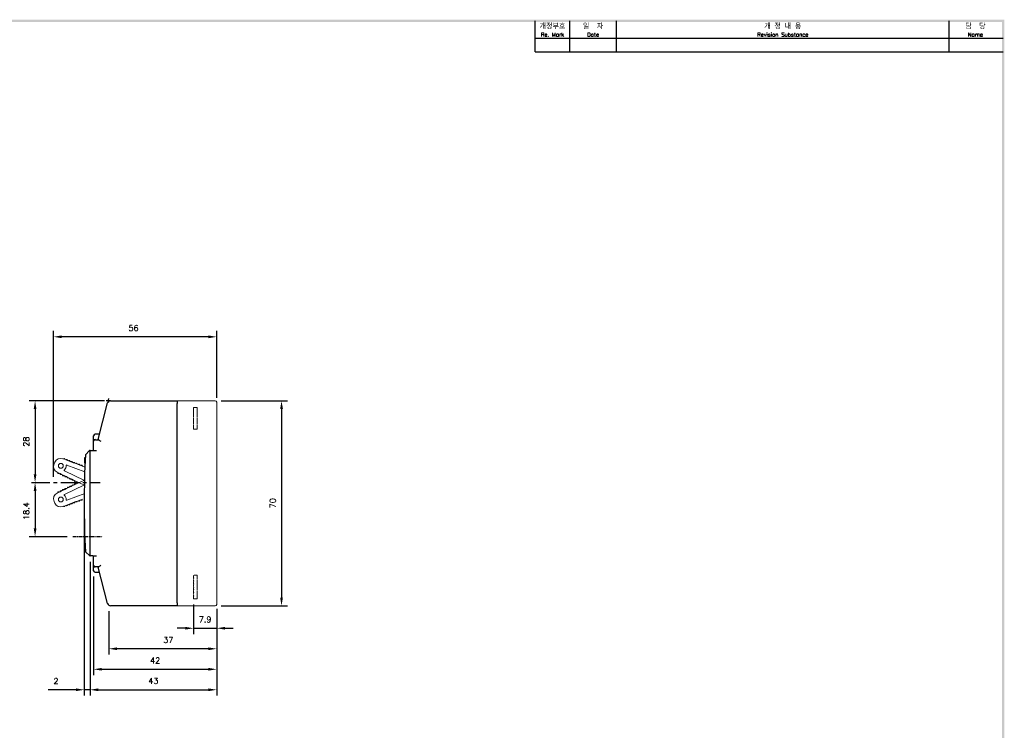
# Model space of a CAD drawing. Extents: x -417 to 860, y -1918 to 556.
# Tile 7 of 7: x 521 to 857, y 310 to 553. Entities that reach past the tile are written whole.
import ezdxf

# ---------------------------------------------------------------- set-up
doc = ezdxf.new("R2010")
doc.units = 0
doc.header["$MEASUREMENT"] = 0
doc.linetypes.add('CENTER', pattern=[2, 1.25, -0.25, 0.25, -0.25])
doc.linetypes.add('HIDDEN', pattern=[0.375, 0.25, -0.125])
doc.layers.get('0').update_dxf_attribs({"linetype": 'CONTINUOUS'})
for name, color, linetype in [('cen', 1, 'CENTER'), ('di', 3, 'CONTINUOUS'), ('DIM', 3, 'CONTINUOUS'), ('dimtaxt', 3, 'CONTINUOUS'), ('dwg', 7, 'CONTINUOUS'), ('text', 3, 'CONTINUOUS'), ('변경', 8, 'CONTINUOUS')]:
    doc.layers.add(name, color=color, linetype=linetype)
doc.styles.add('KIM', font='ROMANS.shx', dxfattribs={"height": 5, "bigfont": 'GSG1.shx'})
doc.styles.get("Standard").update_dxf_attribs({"font": 'romans.shx', "height": 2, "bigfont": 'hgs.shx'})
doc.dimstyles.new('STANDARD$0', dxfattribs={"dimtxt": 5, "dimasz": 5, "dimexe": 1, "dimexo": 2, "dimgap": 2, "dimtad": 1, "dimdec": 4, "dimzin": 12, "dimdsep": 46, "dimtxsty": 'KIM', "dimcen": -1, "dimdle": 0.1, "dimadec": 0, "dimazin": 0, "dimtfac": 1, "dimtdec": 4, "dimtmove": 0, "dimatfit": 3, "dimfxl": 0, "dimtolj": 1, "dimtzin": 0, "dimarcsym": 0})

# ---------------------------------------------------------------- blocks, each defined once
blk = doc.blocks.new('*D899')
at = {"layer": 'DIM'}
for p, q in [((532.88, 396.72), (532.88, 446.49)), ((585.75, 444.49), (535.68, 444.49)), ((588.55, 423.68), (588.55, 446.49))]:
    blk.add_line(p, q, dxfattribs=at)
for points in [[(535.68, 444.96), (535.68, 444.02), (532.88, 444.49)], [(585.75, 444.96), (585.75, 444.02), (588.55, 444.49)]]:
    blk.add_solid(points, dxfattribs=at)
at = {"layer": 'DIM', "insert": (560.18, 447.49), "char_height": 2, "attachment_point": 5}
blk.add_mtext('\\A1;56', dxfattribs=at)
blk = doc.blocks.new('*D900')
at = {"layer": 'DIM'}
for p, q in [((551.71, 350.89), (551.71, 336.02)), ((588.55, 351.18), (588.55, 336.02)), ((585.75, 338.02), (554.51, 338.02))]:
    blk.add_line(p, q, dxfattribs=at)
for points in [[(554.51, 338.49), (554.51, 337.56), (551.71, 338.02)], [(585.75, 338.49), (585.75, 337.56), (588.55, 338.02)]]:
    blk.add_solid(points, dxfattribs=at)
at = {"layer": 'DIM', "insert": (572.05, 341.02), "char_height": 2, "attachment_point": 5}
blk.add_mtext('\\A1;37', dxfattribs=at)
blk = doc.blocks.new('*D901')
at = {"layer": 'DIM'}
for p, q in [((580.65, 353.08), (580.65, 343.02)), ((588.55, 351.18), (588.55, 343.02)), ((577.85, 345.02), (575.05, 345.02)), ((580.65, 345.02), (588.55, 345.02)), ((591.35, 345.02), (594.15, 345.02))]:
    blk.add_line(p, q, dxfattribs=at)
for points in [[(577.85, 345.49), (577.85, 344.56), (580.65, 345.02)], [(591.35, 345.49), (591.35, 344.56), (588.55, 345.02)]]:
    blk.add_solid(points, dxfattribs=at)
at = {"layer": 'DIM', "insert": (584.6, 348.02), "char_height": 2, "attachment_point": 5}
blk.add_mtext('\\A1;7.9', dxfattribs=at)
blk = doc.blocks.new('*D902')
at = {"layer": 'DIM'}
for p, q in [((590.05, 422.68), (612.67, 422.68)), ((610.67, 419.88), (610.67, 355.48)), ((590.05, 352.68), (612.67, 352.68))]:
    blk.add_line(p, q, dxfattribs=at)
for points in [[(610.21, 419.88), (611.14, 419.88), (610.67, 422.68)], [(610.21, 355.48), (611.14, 355.48), (610.67, 352.68)]]:
    blk.add_solid(points, dxfattribs=at)
at = {"layer": 'DIM', "insert": (607.67, 387.68), "char_height": 2, "attachment_point": 5, "rotation": 90}
blk.add_mtext('\\A1;70', dxfattribs=at)
blk = doc.blocks.new('*D891')
at = {"layer": 'DIM'}
for p, q in [((546.55, 362.65), (546.55, 329.02)), ((588.55, 351.68), (588.55, 329.02)), ((549.35, 331.02), (585.75, 331.02))]:
    blk.add_line(p, q, dxfattribs=at)
for points in [[(549.35, 331.49), (549.35, 330.56), (546.55, 331.02)], [(585.75, 331.49), (585.75, 330.56), (588.55, 331.02)]]:
    blk.add_solid(points, dxfattribs=at)
at = {"layer": 'DIM', "insert": (567.55, 334.02), "char_height": 2, "attachment_point": 5}
blk.add_mtext('\\A1;42', dxfattribs=at)
blk = doc.blocks.new('*D892')
at = {"layer": 'DIM'}
for p, q in [((545.35, 367.68), (545.35, 322.02)), ((588.55, 351.43), (588.55, 322.02)), ((548.15, 324.02), (585.75, 324.02))]:
    blk.add_line(p, q, dxfattribs=at)
for points in [[(548.15, 324.49), (548.15, 323.56), (545.35, 324.02)], [(585.75, 324.49), (585.75, 323.56), (588.55, 324.02)]]:
    blk.add_solid(points, dxfattribs=at)
at = {"layer": 'DIM', "insert": (566.95, 327.02), "char_height": 2, "attachment_point": 5}
blk.add_mtext('\\A1;43', dxfattribs=at)
blk = doc.blocks.new('*D894')
at = {"layer": 'DIM'}
for p, q in [((550.32, 422.68), (524.59, 422.68)), ((526.59, 419.88), (526.59, 397.52))]:
    blk.add_line(p, q, dxfattribs=at)
for points in [[(526.13, 419.88), (527.06, 419.88), (526.59, 422.68)], [(526.13, 397.52), (527.06, 397.52), (526.59, 394.72)]]:
    blk.add_solid(points, dxfattribs=at)
at = {"layer": 'DIM', "insert": (523.59, 408.7), "char_height": 2, "attachment_point": 5, "rotation": 90}
blk.add_mtext('\\A1;28', dxfattribs=at)
blk = doc.blocks.new('*D895')
at = {"layer": 'DIM'}
for p, q in [((543.35, 385.68), (543.35, 322.02)), ((545.35, 367.68), (545.35, 322.02)), ((540.55, 324.02), (531.05, 324.02)), ((545.35, 324.02), (543.35, 324.02)), ((548.15, 324.02), (550.95, 324.02))]:
    blk.add_line(p, q, dxfattribs=at)
for points in [[(540.55, 324.49), (540.55, 323.56), (543.35, 324.02)], [(548.15, 324.49), (548.15, 323.56), (545.35, 324.02)]]:
    blk.add_solid(points, dxfattribs=at)
at = {"layer": 'DIM', "insert": (533.71, 327.02), "char_height": 2, "attachment_point": 5}
blk.add_mtext('\\A1;2', dxfattribs=at)
blk = doc.blocks.new('*D896')
at = {"layer": 'DIM'}
for p, q in [((526.59, 391.92), (526.59, 379.08)), ((537.49, 376.28), (524.59, 376.28))]:
    blk.add_line(p, q, dxfattribs=at)
for points in [[(526.13, 391.92), (527.06, 391.92), (526.59, 394.72)], [(526.13, 379.08), (527.06, 379.08), (526.59, 376.28)]]:
    blk.add_solid(points, dxfattribs=at)
at = {"layer": 'DIM', "insert": (523.59, 385.01), "char_height": 2, "attachment_point": 5, "rotation": 90}
blk.add_mtext('\\A1;18.4', dxfattribs=at)

msp = doc.modelspace()

# ---------------------------------------------------------------- linework, layer by layer
for p, q in [((548.109, 409.482), (551.353, 421.935)), ((552.321, 422.683), (575.048, 422.683)), ((575.048, 422.683), (575.048, 421.683)), ((575.048, 353.683), (575.048, 421.683)), ((546.548, 408.969), (546.548, 410.72)), ((548.561, 411.22), (547.048, 411.22)), ((546.548, 405.683), (546.548, 408.969)), ((547.548, 409.34), (548.29, 409.34)), ((543.69, 403.153), (543.489, 403.153)), ((545.211, 405.683), (543.738, 404.21)), ((545.348, 405.683), (545.211, 405.683)), ((545.348, 369.683), (545.348, 405.683)), ((545.348, 405.683), (546.348, 405.683)), ((546.348, 405.683), (547.548, 405.683)), ((543.615, 401.355), (543.415, 401.355)), ((543.742, 371.078), (545.289, 369.683)), ((545.289, 369.683), (545.348, 369.683)), ((546.348, 369.683), (545.348, 369.683)), ((546.348, 369.683), (547.548, 369.683)), ((546.548, 366.396), (546.548, 369.683)), ((546.548, 364.646), (546.548, 366.396)), ((547.048, 364.146), (548.561, 364.146)), ((548.29, 366.026), (547.548, 366.026)), ((551.353, 353.431), (548.109, 365.884)), ((575.048, 353.683), (575.048, 352.683)), ((575.048, 352.683), (552.321, 352.683))]:
    msp.add_line(p, q)
at = {"color": 7, "linetype": 'Continuous', "lineweight": 15}
for p, q in [((555.795, 422.683), (575.048, 422.683)), ((575.048, 422.683), (575.048, 421.683)), ((575.048, 422.683), (588.048, 422.683)), ((575.048, 353.683), (575.048, 421.683)), ((588.548, 422.183), (588.548, 421.683)), ((588.548, 421.683), (588.548, 353.683)), ((533.06, 401.127), (533.291, 401.667)), ((536.089, 402.862), (536.264, 402.796)), ((536.264, 402.796), (536.329, 402.848)), ((536.825, 402.585), (536.264, 402.796)), ((536.811, 402.666), (536.825, 402.585)), ((536.825, 402.585), (537.106, 402.479)), ((537.106, 402.479), (537.171, 402.531)), ((537.668, 402.268), (537.106, 402.479)), ((543.514, 398.464), (537.475, 400.737)), ((537.653, 402.349), (537.668, 402.268)), ((537.668, 402.268), (537.949, 402.162)), ((537.949, 402.162), (538.014, 402.213)), ((538.51, 401.95), (537.949, 402.162)), ((538.495, 402.032), (538.51, 401.95)), ((538.51, 401.95), (538.791, 401.845)), ((538.791, 401.845), (538.856, 401.896)), ((539.352, 401.633), (538.791, 401.845)), ((539.337, 401.715), (539.352, 401.633)), ((539.352, 401.633), (539.633, 401.528)), ((539.633, 401.528), (539.698, 401.579)), ((540.195, 401.316), (539.633, 401.528)), ((540.18, 401.398), (540.195, 401.316)), ((540.195, 401.316), (540.475, 401.21)), ((540.475, 401.21), (540.54, 401.262)), ((541.037, 400.999), (540.475, 401.21)), ((541.022, 401.081), (541.037, 400.999)), ((541.037, 400.999), (541.318, 400.893)), ((541.318, 400.893), (541.383, 400.945)), ((541.879, 400.682), (541.318, 400.893)), ((541.864, 400.764), (541.879, 400.682)), ((541.879, 400.682), (542.16, 400.576)), ((542.16, 400.576), (542.225, 400.628)), ((542.721, 400.365), (542.16, 400.576)), ((542.707, 400.447), (542.721, 400.365)), ((542.721, 400.365), (543.566, 400.047)), ((534.3, 398.198), (534.131, 398.279)), ((534.3, 398.198), (534.841, 397.938)), ((534.307, 398.115), (534.3, 398.198)), ((534.841, 397.938), (534.771, 397.893)), ((535.111, 397.809), (534.841, 397.938)), ((535.111, 397.809), (535.652, 397.549)), ((535.119, 397.726), (535.111, 397.809)), ((535.652, 397.549), (535.583, 397.503)), ((535.923, 397.419), (535.652, 397.549)), ((535.923, 397.419), (536.464, 397.16)), ((535.93, 397.337), (535.923, 397.419)), ((536.464, 397.16), (536.394, 397.114)), ((536.734, 397.03), (536.464, 397.16)), ((536.625, 398.746), (543.434, 395.479)), ((536.734, 397.03), (537.275, 396.77)), ((536.742, 396.947), (536.734, 397.03)), ((537.275, 396.77), (537.206, 396.725)), ((537.545, 396.641), (537.275, 396.77)), ((537.545, 396.641), (538.086, 396.381)), ((537.553, 396.558), (537.545, 396.641)), ((538.086, 396.381), (538.017, 396.335)), ((538.357, 396.251), (538.086, 396.381)), ((536.625, 390.691), (543.434, 393.958)), ((537.545, 392.796), (538.086, 393.056)), ((538.086, 393.056), (538.017, 393.102)), ((538.357, 393.186), (538.086, 393.056)), ((538.357, 396.251), (538.898, 395.992)), ((538.365, 396.169), (538.357, 396.251)), ((538.357, 393.186), (538.898, 393.445)), ((538.365, 393.268), (538.357, 393.186)), ((538.898, 395.992), (538.828, 395.946)), ((538.898, 393.445), (538.828, 393.491)), ((539.168, 395.862), (538.898, 395.992)), ((539.168, 393.575), (538.898, 393.445)), ((539.168, 395.862), (539.709, 395.603)), ((539.176, 395.779), (539.168, 395.862)), ((539.168, 393.575), (539.709, 393.835)), ((539.176, 393.658), (539.168, 393.575)), ((539.709, 395.603), (539.64, 395.557)), ((539.709, 393.835), (539.64, 393.88)), ((539.98, 395.473), (539.709, 395.603)), ((539.98, 393.964), (539.709, 393.835)), ((539.98, 395.473), (540.521, 395.213)), ((539.987, 395.39), (539.98, 395.473)), ((539.98, 393.964), (540.521, 394.224)), ((539.987, 394.047), (539.98, 393.964)), ((540.521, 395.213), (540.451, 395.167)), ((540.521, 394.224), (540.451, 394.27)), ((543.402, 395.606), (540.521, 394.224)), ((543.402, 393.831), (540.521, 395.213)), ((534.3, 391.239), (534.131, 391.158)), ((534.3, 391.239), (534.841, 391.499)), ((534.307, 391.322), (534.3, 391.239)), ((534.841, 391.499), (534.771, 391.544)), ((535.111, 391.628), (534.841, 391.499)), ((535.111, 391.628), (535.652, 391.888)), ((535.119, 391.711), (535.111, 391.628)), ((535.652, 391.888), (535.583, 391.934)), ((535.923, 392.018), (535.652, 391.888)), ((535.923, 392.018), (536.464, 392.277)), ((535.93, 392.1), (535.923, 392.018)), ((536.464, 392.277), (536.394, 392.323)), ((536.734, 392.407), (536.464, 392.277)), ((536.734, 392.407), (537.275, 392.667)), ((536.742, 392.49), (536.734, 392.407)), ((537.275, 392.667), (537.206, 392.712)), ((537.545, 392.796), (537.275, 392.667)), ((543.514, 390.973), (537.475, 388.7)), ((537.553, 392.879), (537.545, 392.796)), ((533.06, 388.31), (533.291, 387.77)), ((536.089, 386.575), (536.264, 386.641)), ((536.825, 386.852), (536.264, 386.641)), ((536.264, 386.641), (536.329, 386.589)), ((536.811, 386.771), (536.825, 386.852)), ((536.825, 386.852), (537.106, 386.958)), ((537.668, 387.17), (537.106, 386.958)), ((537.106, 386.958), (537.171, 386.907)), ((537.653, 387.088), (537.668, 387.17)), ((537.668, 387.17), (537.949, 387.275)), ((538.51, 387.487), (537.949, 387.275)), ((537.949, 387.275), (538.014, 387.224)), ((538.495, 387.405), (538.51, 387.487)), ((538.51, 387.487), (538.791, 387.592)), ((539.352, 387.804), (538.791, 387.592)), ((538.791, 387.592), (538.856, 387.541)), ((539.337, 387.722), (539.352, 387.804)), ((539.352, 387.804), (539.633, 387.91)), ((540.195, 388.121), (539.633, 387.91)), ((539.633, 387.91), (539.698, 387.858)), ((540.18, 388.039), (540.195, 388.121)), ((540.195, 388.121), (540.475, 388.227)), ((541.037, 388.438), (540.475, 388.227)), ((540.475, 388.227), (540.54, 388.175)), ((541.022, 388.356), (541.037, 388.438)), ((541.037, 388.438), (541.318, 388.544)), ((541.879, 388.755), (541.318, 388.544)), ((541.318, 388.544), (541.383, 388.492)), ((541.864, 388.673), (541.879, 388.755)), ((541.879, 388.755), (542.16, 388.861)), ((542.721, 389.072), (542.16, 388.861)), ((542.16, 388.861), (542.225, 388.809)), ((575.048, 353.683), (575.048, 352.683)), ((588.548, 353.683), (588.548, 353.183)), ((575.048, 352.683), (555.548, 352.683)), ((588.048, 352.683), (575.048, 352.683))]:
    msp.add_line(p, q, dxfattribs=at)
at = {"color": 6, "linetype": 'HIDDEN', "lineweight": 15}
for p, q in [((580.648, 420.383), (581.848, 420.383)), ((580.648, 420.383), (580.648, 412.983)), ((581.848, 420.383), (581.848, 412.983)), ((581.848, 412.983), (580.648, 412.983)), ((580.798, 363.083), (580.648, 362.933)), ((580.648, 362.233), (580.648, 362.933)), ((580.698, 363.183), (580.798, 363.083)), ((581.848, 363.183), (580.698, 363.183)), ((581.848, 355.083), (581.848, 363.183)), ((580.648, 362.233), (580.798, 362.083)), ((580.798, 362.083), (580.648, 361.933)), ((580.648, 361.233), (580.648, 361.933)), ((580.648, 361.233), (580.798, 361.083)), ((580.798, 361.083), (580.648, 360.933)), ((580.648, 360.233), (580.648, 360.933)), ((580.648, 360.233), (580.798, 360.083)), ((580.798, 360.083), (580.648, 359.933)), ((580.648, 359.233), (580.648, 359.933)), ((580.648, 359.233), (580.798, 359.083)), ((580.798, 359.083), (580.648, 358.933)), ((580.648, 358.233), (580.648, 358.933)), ((580.648, 358.233), (580.798, 358.083)), ((580.798, 358.083), (580.648, 357.933)), ((580.648, 357.233), (580.648, 357.933)), ((580.648, 357.233), (580.798, 357.083)), ((580.798, 357.083), (580.648, 356.933)), ((580.648, 356.233), (580.648, 356.933)), ((580.648, 356.233), (580.798, 356.083)), ((580.798, 356.083), (580.648, 355.933)), ((580.648, 355.083), (580.648, 355.933)), ((580.648, 355.083), (581.848, 355.083))]:
    msp.add_line(p, q, dxfattribs=at)
at = {"color": 7, "linetype": 'Continuous', "lineweight": 15}
for centre in [(535.382, 400.454), (535.382, 388.983)]:
    msp.add_circle(centre, 0.825, dxfattribs=at)
for centre, radius, start, end in [((552.321, 421.683), 1, 90, 165.39875), ((547.048, 410.72), 0.5, 90, 180), ((547.041, 408.963), 0.494, 89.27862, 179.25998), ((893.348, 387.683), 350, 177.29344, 182.71921), ((893.348, 387.683), 350.2, 177.46821, 177.76261), ((547.041, 366.403), 0.494, 180.74002, 270.72138), ((547.048, 364.646), 0.5, 180, 270), ((552.321, 353.683), 1, 194.60125, 270)]:
    msp.add_arc(centre, radius, start, end)
for centre, radius, start, end in [((588.048, 422.183), 0.5, 0, 90), ((535.083, 400.262), 2.2, 156.86837, 244.36837), ((535.314, 400.803), 2.2, 69.36837, 156.86837), ((536.515, 402.613), 0.3, 10.33213, 128.40462), ((535.382, 400.454), 1.825, 311.02454, 2.71221), ((537.358, 402.295), 0.3, 10.33213, 128.40462), ((537.405, 400.55), 0.2, 69.36837, 182.71221), ((538.2, 401.978), 0.3, 10.33213, 128.40462), ((539.042, 401.661), 0.3, 10.33213, 128.40462), ((539.885, 401.344), 0.3, 10.33213, 128.40462), ((540.727, 401.027), 0.3, 10.33213, 128.40462), ((541.569, 400.71), 0.3, 10.33213, 128.40462), ((542.411, 400.393), 0.3, 10.33213, 128.40462), ((534.606, 398.143), 0.3, 185.33213, 303.40462), ((535.418, 397.754), 0.3, 185.33213, 303.40462), ((536.229, 397.364), 0.3, 185.33213, 303.40462), ((536.711, 398.926), 0.2, 131.02454, 244.36837), ((537.04, 396.975), 0.3, 185.33213, 303.40462), ((537.852, 396.586), 0.3, 185.33213, 303.40462), ((537.852, 392.851), 0.3, 56.59538, 174.66787), ((538.663, 396.197), 0.3, 185.33213, 303.40462), ((538.663, 393.241), 0.3, 56.59538, 174.66787), ((539.475, 395.807), 0.3, 185.33213, 303.40462), ((539.475, 393.63), 0.3, 56.59538, 174.66787), ((540.286, 395.418), 0.3, 185.33213, 303.40462), ((540.286, 394.019), 0.3, 56.59538, 174.66787), ((535.083, 389.175), 2.2, 115.63163, 203.13163), ((534.606, 391.294), 0.3, 56.59538, 174.66787), ((535.418, 391.683), 0.3, 56.59538, 174.66787), ((536.229, 392.073), 0.3, 56.59538, 174.66787), ((536.711, 390.511), 0.2, 115.63163, 228.97546), ((535.382, 388.983), 1.825, 357.28779, 48.97546), ((537.04, 392.462), 0.3, 56.59538, 174.66787), ((535.314, 388.634), 2.2, 203.13163, 290.63163), ((536.515, 386.825), 0.3, 231.59538, 349.66787), ((537.358, 387.142), 0.3, 231.59538, 349.66787), ((537.405, 388.887), 0.2, 177.28779, 290.63163), ((538.2, 387.459), 0.3, 231.59538, 349.66787), ((539.042, 387.776), 0.3, 231.59538, 349.66787), ((539.885, 388.093), 0.3, 231.59538, 349.66787), ((540.727, 388.41), 0.3, 231.59538, 349.66787), ((541.569, 388.727), 0.3, 231.59538, 349.66787), ((542.411, 389.044), 0.3, 231.59538, 349.66787), ((588.048, 353.183), 0.5, 270, 0)]:
    msp.add_arc(centre, radius, start, end, dxfattribs=at)
for points in [[(547.048, 409.457), (547.048, 409.427), (547.1, 409.397), (547.283, 409.353), (547.413, 409.34), (547.548, 409.34)], [(548.29, 409.34), (548.386, 409.309), (548.497, 409.235), (548.731, 409.059), (548.855, 408.955), (548.978, 408.853)], [(548.29, 366.026), (548.386, 366.057), (548.497, 366.131), (548.731, 366.307), (548.855, 366.41), (548.978, 366.513)], [(547.548, 366.026), (547.413, 366.026), (547.283, 366.013), (547.1, 365.969), (547.048, 365.939), (547.048, 365.909)]]:
    msp.add_open_spline(points, degree=3, knots=[0, 0, 0, 0, 0.5, 0.5, 1, 1, 1, 1])
for points in [[(548.29, 409.34), (548.16, 409.381), (548.096, 409.432), (548.109, 409.482)], [(548.109, 365.884), (548.096, 365.933), (548.158, 365.984), (548.29, 366.026)]]:
    msp.add_open_spline(points, degree=3)
at = {"layer": 'cen'}
msp.add_line((539.492, 376.283), (549.51, 376.283), dxfattribs=at)
at = {"layer": 'DIM', "color": 1, "linetype": 'CENTER', "ltscale": 5}
msp.add_line((525.359, 394.719), (548.809, 394.719), dxfattribs=at)
at = {"layer": 'dimtaxt'}
for p, q in [((708.992, 541.815), (708.992, 552.315)), ((724.952, 541.815), (724.952, 552.315)), ((838.39, 541.815), (838.39, 552.315)), ((697.232, 546.435), (856.832, 546.435)), ((697.232, 541.815), (856.832, 541.815))]:
    msp.add_line(p, q, dxfattribs=at)
at = {"layer": 'dwg'}
for points in [[(171.812, 552.735), (172.652, 551.895), (857.252, 552.735), (856.412, 551.895)], [(857.252, 552.735), (856.412, 551.895), (857.252, 70.575), (856.412, 71.415)]]:
    msp.add_trace(points, dxfattribs=at)
at = {"layer": 'text'}
msp.add_line((697.232, 541.815), (697.232, 552.315), dxfattribs=at)
at = {"layer": '변경'}
for p, q in [((551.479, 422.419), (551.731, 423.387)), ((551.821, 422.683), (550.821, 422.683))]:
    msp.add_line(p, q, dxfattribs=at)

# ---------------------------------------------------------------- texts
at = {"layer": 'di', "attachment_point": 5}
for s, insert, char_height, width in [('개정부호\\P{\\H0.72727x;Re. Mark}', (703.112, 549.165), 1.848, 11.76), ('{\\H1.1x;일  자}\\P{\\H0.8x;Date}', (716.972, 549.165), 1.68, 15.96), ('{\\H1.1x;개 정 내 용\\P\\H0.72727x;Revision Substance}', (781.671, 549.165), 1.68, 113.43753), ('담  당\\P{\\H0.72727x;Name}', (847.401, 549.165), 1.848, 18.02247)]:
    msp.add_mtext(s, dxfattribs=dict(at, insert=insert, char_height=char_height, width=width))

# ---------------------------------------------------------------- dimensions: what is measured, and where the dimension line sits
at = {"layer": 'DIM'}
for base, p1, p2, text, override, picture, middle in [((532.883, 444.49), (588.548, 421.683), (532.883, 394.719), '56', {"dimtxt": 3, "dimasz": 2.8, "dimexe": 2, "dimdec": 1, "dimzin": 8, "dimtxsty": 'Standard', "dimcen": 0, "dimclrd": 256, "dimclre": 256, "dimclrt": 256, "dimadec": 2, "dimazin": 2, "dimtfac": 0.6, "dimtdec": 2, "dimtzin": 8, "dimlwd": 65535, "dimlwe": 65535, "dimarcsym": 1}, '*D899', (560.177, 444.49)), ((545.348, 324.023), (543.348, 387.683), (545.348, 369.683), '2', {"dimtxt": 3, "dimasz": 2.8, "dimexe": 2, "dimdec": 2, "dimzin": 8, "dimtxsty": 'Standard', "dimcen": 0, "dimclrd": 256, "dimclre": 256, "dimclrt": 256, "dimadec": 2, "dimazin": 2, "dimtfac": 0.6, "dimtdec": 2, "dimtzin": 8, "dimlwd": 65535, "dimlwe": 65535, "dimarcsym": 1}, '*D895', (533.713, 324.023)), ((588.548, 324.023), (545.348, 369.683), (588.548, 353.433), '43', {"dimtxt": 3, "dimasz": 2.8, "dimexe": 2, "dimdec": 2, "dimzin": 8, "dimtxsty": 'Standard', "dimcen": 0, "dimclrd": 256, "dimclre": 256, "dimclrt": 256, "dimadec": 2, "dimazin": 2, "dimtfac": 0.6, "dimtdec": 2, "dimtmove": 0, "dimtzin": 8, "dimlwd": 65535, "dimlwe": 65535, "dimarcsym": 1}, '*D892', (566.948, 324.023)), ((551.709, 338.023), (588.548, 353.183), (551.709, 352.892), '37', {"dimtxt": 3, "dimasz": 2.8, "dimexe": 2, "dimdec": 1, "dimzin": 8, "dimtxsty": 'Standard', "dimcen": 0, "dimclrd": 256, "dimclre": 256, "dimclrt": 256, "dimadec": 2, "dimazin": 2, "dimtfac": 0.6, "dimtdec": 2, "dimtmove": 0, "dimtzin": 8, "dimlwd": 65535, "dimlwe": 65535, "dimarcsym": 1}, '*D900', (572.048, 338.023))]:
    dim = msp.add_linear_dim(base=base, p1=p1, p2=p2, text=text, dimstyle='STANDARD$0', override=override, dxfattribs=at)
    dim.commit()
    dim.dimension.update_dxf_attribs({"geometry": picture, "text_midpoint": middle, "dimtype": 160})
dim = msp.add_linear_dim(base=(526.593, 394.719), p1=(552.321, 422.683), p2=(526.593, 394.719), angle=90, text='28', dimstyle='STANDARD$0', override={"dimtxt": 3, "dimasz": 2.8, "dimexe": 2, "dimdec": 2, "dimzin": 8, "dimtxsty": 'Standard', "dimcen": 0, "dimclrd": 256, "dimclre": 256, "dimclrt": 256, "dimadec": 2, "dimazin": 2, "dimtfac": 0.6, "dimtdec": 2, "dimtzin": 8, "dimlwd": 65535, "dimlwe": 65535, "dimarcsym": 1}, dxfattribs=at)
dim.commit()
dim.dimension.update_dxf_attribs({"geometry": '*D894', "text_midpoint": (523.593, 408.701)})
dim = msp.add_linear_dim(base=(610.673, 352.683), p1=(588.048, 422.683), p2=(588.048, 352.683), angle=90, dimstyle='STANDARD$0', override={"dimtxt": 3, "dimasz": 2.8, "dimexe": 2, "dimdec": 2, "dimzin": 8, "dimtxsty": 'Standard', "dimcen": 0, "dimclrd": 256, "dimclre": 256, "dimclrt": 256, "dimadec": 2, "dimazin": 2, "dimtfac": 0.6, "dimtdec": 2, "dimtzin": 8, "dimlwd": 65535, "dimlwe": 65535, "dimarcsym": 1}, dxfattribs=at)
dim.commit()
dim.dimension.update_dxf_attribs({"geometry": '*D902', "text_midpoint": (607.673, 387.683)})
dim = msp.add_linear_dim(base=(526.593, 376.283), p1=(526.593, 394.719), p2=(539.492, 376.283), angle=90, text='18.4', dimstyle='STANDARD$0', override={"dimtxt": 3, "dimasz": 2.8, "dimexe": 2, "dimdec": 2, "dimzin": 8, "dimtxsty": 'Standard', "dimcen": 0, "dimclrd": 256, "dimclre": 256, "dimclrt": 256, "dimadec": 2, "dimazin": 2, "dimtfac": 0.6, "dimtdec": 2, "dimtzin": 8, "dimlwd": 65535, "dimlwe": 65535, "dimarcsym": 1}, dxfattribs=at)
dim.commit()
dim.dimension.update_dxf_attribs({"geometry": '*D896', "text_midpoint": (526.593, 385.008), "dimtype": 160})
for base, p1, p2, picture, middle in [((588.548, 331.023), (546.548, 364.646), (588.548, 353.683), '*D891', (567.548, 331.023)), ((588.548, 345.023), (580.648, 355.083), (588.548, 353.182), '*D901', (584.598, 345.023))]:
    dim = msp.add_linear_dim(base=base, p1=p1, p2=p2, dimstyle='STANDARD$0', override={"dimtxt": 3, "dimasz": 2.8, "dimexe": 2, "dimdec": 2, "dimzin": 8, "dimtxsty": 'Standard', "dimcen": 0, "dimclrd": 256, "dimclre": 256, "dimclrt": 256, "dimadec": 2, "dimazin": 2, "dimtfac": 0.6, "dimtdec": 2, "dimtmove": 0, "dimtzin": 8, "dimlwd": 65535, "dimlwe": 65535, "dimarcsym": 1}, dxfattribs=at)
    dim.commit()
    dim.dimension.update_dxf_attribs({"geometry": picture, "text_midpoint": middle, "dimtype": 160})

doc.saveas('drawing.dxf')
